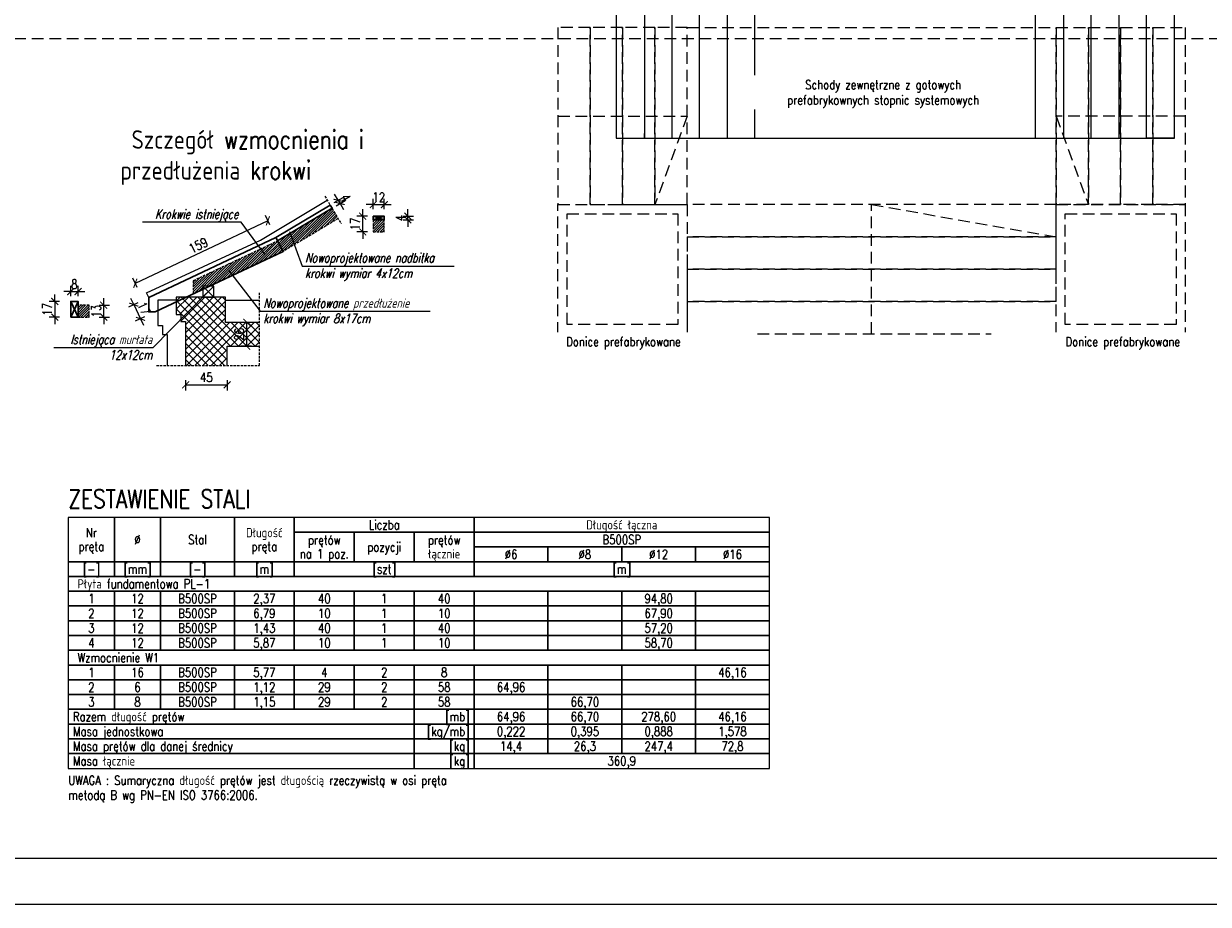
# Model space of a CAD drawing. Header units: millimetres. Extents: x 11984 to 50512, y -26688 to 13952.
# Tile 51 of 85: x 26003 to 27287, y 8761 to 9716. Entities that reach past the tile are written whole.
import ezdxf
from ezdxf.enums import TextEntityAlignment as Align

# ---------------------------------------------------------------- set-up
doc = ezdxf.new("R2010")
doc.units = ezdxf.units.MM
doc.header["$MEASUREMENT"] = 0
doc.linetypes.add('HIDDEN', pattern=[9.525, 6.35, -3.175])
for name, color, linetype in [('e-cad_cienkie', 1, 'Continuous'), ('e-cad_opisy', 7, 'Continuous'), ('e-cad_wypelnienia', 254, 'Continuous')]:
    doc.layers.add(name, color=color, linetype=linetype)
for name, color, linetype, lineweight in [('e-cad_wymiary', 5, 'Continuous', 9), ('k-kreskowanie', 252, 'Continuous', 9), ('k-opis-zbrojenia', 7, 'Continuous', 20), ('k-sciany', 4, 'Continuous', 30), ('k-widok', 1, 'Continuous', 20), ('k-wyburzenia', 215, 'PNEUMATIC2', 9), ('k-ściany istniejące', 190, 'Continuous', 18)]:
    doc.layers.add(name, color=color, linetype=linetype, lineweight=lineweight)
doc.styles.add('e-cad_1', font='simplex.shx', dxfattribs={"width": 0.8})
doc.styles.add('OPIS', font='simplex.shx', dxfattribs={"width": 0.85, "height": 15})
doc.styles.add('simplex15', font='simplex.shx', dxfattribs={"width": 0.75, "oblique": 15, "height": 10})
doc.linetypes.add('PNEUMATIC2', pattern='A,0.5,-0.25,["//",Standard,S=0.2,R=0,X=-0.1,Y=-0.1],-0.25', length=1)
doc.dimstyles.new('e-cad_1_50_[cm]', dxfattribs={"dimscale": 5, "dimtxt": 2, "dimasz": 1.5, "dimexe": 1.25, "dimexo": 0.625, "dimtad": 1, "dimdec": 0, "dimrnd": 0.1, "dimdsep": 46, "dimtxsty": 'e-cad_1', "dimblk": 'ARCHTICK', "dimcen": 1.5, "dimclrd": 256, "dimclre": 256, "dimclrt": 7, "dimadec": 0, "dimazin": 0, "dimtfac": 1, "dimtdec": 0, "dimtix": 1, "dimtmove": 0, "dimatfit": 0, "dimfxl": 0, "dimarcsym": 0})
doc.dimstyles.new('LINIA', dxfattribs={"dimscale": 0.5, "dimtxt": 2.5, "dimasz": 10, "dimexe": 2.5, "dimexo": 5, "dimgap": 5, "dimtad": 1, "dimdec": 1, "dimdsep": 46, "dimtxsty": 'OPIS', "dimcen": 10, "dimadec": 0, "dimazin": 0, "dimtfac": 1, "dimtdec": 1, "dimtmove": 2, "dimatfit": 3, "dimfxl": 0, "dimtolj": 1, "dimtzin": 0, "dimarcsym": 0})

# ---------------------------------------------------------------- blocks, each defined once
blk = doc.blocks.new('_ArchTick')
at = {"color": 0, "linetype": 'ByBlock', "const_width": 0.15}
blk.add_lwpolyline([(-0.5, -0.5), (0.5, 0.5)], dxfattribs=at)
blk = doc.blocks.new('*D596')
at = {"layer": 'Defpoints', "color": 0, "ltscale": 2}
for p in [(26178.5, 9437.5), (26185.7, 9422.1), (26129.8, 9395.7)]:
    blk.add_point(p, dxfattribs=at)
at = {"layer": 'e-cad_wymiary', "lineweight": -2, "ltscale": 2}
for p, q in [((26122.5, 9411.1), (26119.3, 9417.9)), ((26127, 9413.2), (26116.9, 9408.4)), ((26122.5, 9411.1), (26129.8, 9395.7)), ((26134.3, 9397.9), (26124.1, 9393.1)), ((26129.8, 9395.7), (26133, 9388.9))]:
    blk.add_line(p, q, dxfattribs=at)
for p, xscale, yscale, zscale, rotation in [((26122.5, 9411.1), 7.500000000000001, 7.500000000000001, 7.500000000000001, 295.256645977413), ((26129.8, 9395.7), 7.5, 7.5, 7.5, 115.256645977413)]:
    blk.add_blockref('_ArchTick', p, dxfattribs=dict(at, xscale=xscale, yscale=yscale, zscale=zscale, rotation=rotation))
at = {"layer": 'e-cad_wymiary', "color": 7, "ltscale": 2, "insert": (26133.5, 9406.9), "char_height": 10, "attachment_point": 5, "rotation": 295.2566, "style": 'e-cad_1'}
blk.add_mtext('17', dxfattribs=at)
blk = doc.blocks.new('*D597')
at = {"layer": 'Defpoints', "color": 0, "ltscale": 2}
for p in [(26276.5, 9483.7), (26124.1, 9434.2), (26132.7, 9415.9)]:
    blk.add_point(p, dxfattribs=at)
at = {"layer": 'e-cad_wymiary', "lineweight": -2, "ltscale": 2}
for p, q in [((26270, 9497.5), (26265.2, 9507.7)), ((26267.9, 9502), (26124.1, 9434.2)), ((26126.2, 9429.7), (26121.4, 9439.8))]:
    blk.add_line(p, q, dxfattribs=at)
for p, xscale, yscale, zscale, rotation in [((26267.9, 9502), 7.5, 7.5, 7.5, 25.25664597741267), ((26124.1, 9434.2), 7.500000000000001, 7.500000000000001, 7.500000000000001, 205.2566459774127)]:
    blk.add_blockref('_ArchTick', p, dxfattribs=dict(at, xscale=xscale, yscale=yscale, zscale=zscale, rotation=rotation))
at = {"layer": 'e-cad_wymiary', "color": 7, "ltscale": 2, "insert": (26192.5, 9475.4), "char_height": 10, "attachment_point": 5, "rotation": 25.2566, "style": 'e-cad_1'}
blk.add_mtext('159', dxfattribs=at)
blk = doc.blocks.new('*D598')
at = {"layer": 'Defpoints', "color": 0, "ltscale": 2}
for p in [(26335.4, 9519), (26346.1, 9520.8), (26337.4, 9515.6)]:
    blk.add_point(p, dxfattribs=at)
at = {"layer": 'e-cad_wymiary', "lineweight": -2, "ltscale": 2}
for p, q in [((26344.1, 9524.2), (26340.2, 9530.7)), ((26339.8, 9521.7), (26349.4, 9527.4)), ((26341.8, 9518.2), (26351.5, 9524)), ((26344.1, 9524.2), (26346.1, 9520.8)), ((26346.1, 9520.8), (26350, 9514.4))]:
    blk.add_line(p, q, dxfattribs=at)
at = {"layer": 'e-cad_wymiary', "lineweight": -2, "ltscale": 2, "yscale": 7.5, "zscale": 7.5}
for p, xscale, rotation in [((26344.1, 9524.2), 7.5, 300.9232055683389), ((26346.1, 9520.8), 7.499999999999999, 120.9232055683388)]:
    blk.add_blockref('_ArchTick', p, dxfattribs=dict(at, xscale=xscale, rotation=rotation))
at = {"layer": 'e-cad_wymiary', "color": 7, "ltscale": 2, "insert": (26352.1, 9526.7), "char_height": 10, "attachment_point": 5, "rotation": 300.9232, "style": 'e-cad_1'}
blk.add_mtext('4', dxfattribs=at)
blk = doc.blocks.new('*D599')
at = {"layer": 'Defpoints', "color": 0, "ltscale": 2}
for p in [(26178.7, 9345.3), (26223.7, 9345.3), (26223.7, 9324.2)]:
    blk.add_point(p, dxfattribs=at)
at = {"layer": 'e-cad_wymiary', "lineweight": -2, "ltscale": 2}
for p, q in [((26178.7, 9329.2), (26178.7, 9317.9)), ((26178.7, 9324.2), (26223.7, 9324.2)), ((26223.7, 9329.2), (26223.7, 9317.9))]:
    blk.add_line(p, q, dxfattribs=at)
at = {"layer": 'e-cad_wymiary', "lineweight": -2, "ltscale": 2, "xscale": 7.5, "yscale": 7.5, "zscale": 7.5, "rotation": 180}
blk.add_blockref('_ArchTick', (26178.7, 9324.2), dxfattribs=at)
at = {"layer": 'e-cad_wymiary', "lineweight": -2, "ltscale": 2, "xscale": 7.5, "yscale": 7.5, "zscale": 7.5}
blk.add_blockref('_ArchTick', (26223.7, 9324.2), dxfattribs=at)
at = {"layer": 'e-cad_wymiary', "color": 7, "ltscale": 2, "insert": (26201.2, 9332.3), "char_height": 10, "attachment_point": 5, "style": 'e-cad_1'}
blk.add_mtext('45', dxfattribs=at)
blk = doc.blocks.new('*D600')
at = {"layer": 'Defpoints', "color": 0, "ltscale": 2}
for p in [(26245, 9391.9), (26258.9, 9391.9), (26258.9, 9366)]:
    blk.add_point(p, dxfattribs=at)
at = {"layer": 'e-cad_wymiary', "lineweight": -2, "ltscale": 2}
for p, q in [((26250, 9391.9), (26238.7, 9391.9)), ((26245, 9366), (26245, 9391.9)), ((26250, 9366), (26238.7, 9366))]:
    blk.add_line(p, q, dxfattribs=at)
at = {"layer": 'e-cad_wymiary', "lineweight": -2, "ltscale": 2, "xscale": 7.5, "yscale": 7.5, "zscale": 7.5}
for p, rotation in [((26245, 9391.9), 90), ((26245, 9366), 270)]:
    blk.add_blockref('_ArchTick', p, dxfattribs=dict(at, rotation=rotation))
at = {"layer": 'e-cad_wymiary', "color": 7, "ltscale": 2, "insert": (26236.8, 9378.9), "char_height": 10, "attachment_point": 5, "rotation": 90, "style": 'e-cad_1'}
blk.add_mtext('26', dxfattribs=at)
blk = doc.blocks.new('*D601')
at = {"layer": 'Defpoints', "color": 0, "ltscale": 2}
for p in [(26054.1, 9414.6), (26062.1, 9425.2), (26062.1, 9414.6)]:
    blk.add_point(p, dxfattribs=at)
at = {"layer": 'e-cad_wymiary', "lineweight": -2, "ltscale": 2}
for p, q in [((26054.1, 9420.2), (26054.1, 9431.4)), ((26062.1, 9420.2), (26062.1, 9431.4)), ((26054.1, 9425.2), (26046.6, 9425.2)), ((26054.1, 9425.2), (26062.1, 9425.2)), ((26062.1, 9425.2), (26069.6, 9425.2))]:
    blk.add_line(p, q, dxfattribs=at)
at = {"layer": 'e-cad_wymiary', "lineweight": -2, "ltscale": 2, "xscale": 7.5, "yscale": 7.5, "zscale": 7.5}
blk.add_blockref('_ArchTick', (26054.1, 9425.2), dxfattribs=at)
at = {"layer": 'e-cad_wymiary', "lineweight": -2, "ltscale": 2, "xscale": 7.5, "yscale": 7.5, "zscale": 7.5, "rotation": 180}
blk.add_blockref('_ArchTick', (26062.1, 9425.2), dxfattribs=at)
at = {"layer": 'e-cad_wymiary', "color": 7, "ltscale": 2, "insert": (26058.1, 9433.3), "char_height": 10, "attachment_point": 5, "style": 'e-cad_1'}
blk.add_mtext('8', dxfattribs=at)
blk = doc.blocks.new('*D602')
at = {"layer": 'Defpoints', "color": 0, "ltscale": 2}
for p in [(26054.1, 9414.6), (26036.9, 9397.6), (26054.1, 9397.6)]:
    blk.add_point(p, dxfattribs=at)
at = {"layer": 'e-cad_wymiary', "lineweight": -2, "ltscale": 2}
for p, q in [((26041.9, 9414.6), (26030.6, 9414.6)), ((26036.9, 9414.6), (26036.9, 9422.1)), ((26036.9, 9414.6), (26036.9, 9397.6)), ((26041.9, 9397.6), (26030.6, 9397.6)), ((26036.9, 9397.6), (26036.9, 9390.1))]:
    blk.add_line(p, q, dxfattribs=at)
at = {"layer": 'e-cad_wymiary', "lineweight": -2, "ltscale": 2, "xscale": 7.5, "yscale": 7.5, "zscale": 7.5}
for p, rotation in [((26036.9, 9414.6), 270), ((26036.9, 9397.6), 90)]:
    blk.add_blockref('_ArchTick', p, dxfattribs=dict(at, rotation=rotation))
at = {"layer": 'e-cad_wymiary', "color": 7, "ltscale": 2, "insert": (26028.7, 9406.1), "char_height": 10, "attachment_point": 5, "rotation": 90, "style": 'e-cad_1'}
blk.add_mtext('17', dxfattribs=at)
blk = doc.blocks.new('*D603')
at = {"layer": 'Defpoints', "color": 0, "ltscale": 2}
for p in [(26394.1, 9507), (26419.6, 9507), (26394.1, 9503)]:
    blk.add_point(p, dxfattribs=at)
at = {"layer": 'e-cad_wymiary', "lineweight": -2, "ltscale": 2}
for p, q in [((26414.6, 9507), (26425.9, 9507)), ((26419.6, 9507), (26419.6, 9514.5)), ((26419.6, 9503), (26419.6, 9507)), ((26414.6, 9503), (26425.9, 9503)), ((26419.6, 9503), (26419.6, 9495.5))]:
    blk.add_line(p, q, dxfattribs=at)
at = {"layer": 'e-cad_wymiary', "lineweight": -2, "ltscale": 2, "xscale": 7.5, "yscale": 7.5, "zscale": 7.5}
for p, rotation in [((26419.6, 9507), 270), ((26419.6, 9503), 90)]:
    blk.add_blockref('_ArchTick', p, dxfattribs=dict(at, rotation=rotation))
at = {"layer": 'e-cad_wymiary', "color": 7, "ltscale": 2, "insert": (26411.5, 9505), "char_height": 10, "attachment_point": 5, "rotation": 90, "style": 'e-cad_1'}
blk.add_mtext('4', dxfattribs=at)
blk = doc.blocks.new('*D604')
at = {"layer": 'Defpoints', "color": 0, "ltscale": 2}
for p in [(26394.1, 9519.5), (26382.1, 9507), (26394.1, 9507)]:
    blk.add_point(p, dxfattribs=at)
at = {"layer": 'e-cad_wymiary', "lineweight": -2, "ltscale": 2}
for p, q in [((26382.1, 9519.5), (26374.6, 9519.5)), ((26382.1, 9514.5), (26382.1, 9525.7)), ((26382.1, 9519.5), (26394.1, 9519.5)), ((26394.1, 9514.5), (26394.1, 9525.7)), ((26394.1, 9519.5), (26401.6, 9519.5))]:
    blk.add_line(p, q, dxfattribs=at)
at = {"layer": 'e-cad_wymiary', "lineweight": -2, "ltscale": 2, "xscale": 7.5, "yscale": 7.5, "zscale": 7.5}
blk.add_blockref('_ArchTick', (26382.1, 9519.5), dxfattribs=at)
at = {"layer": 'e-cad_wymiary', "lineweight": -2, "ltscale": 2, "xscale": 7.5, "yscale": 7.5, "zscale": 7.5, "rotation": 180}
blk.add_blockref('_ArchTick', (26394.1, 9519.5), dxfattribs=at)
at = {"layer": 'e-cad_wymiary', "color": 7, "ltscale": 2, "insert": (26388.1, 9527.6), "char_height": 10, "attachment_point": 5, "style": 'e-cad_1'}
blk.add_mtext('12', dxfattribs=at)
blk = doc.blocks.new('*D605')
at = {"layer": 'Defpoints', "color": 0, "ltscale": 2}
for p in [(26370.7, 9507), (26382.1, 9507), (26382.1, 9490)]:
    blk.add_point(p, dxfattribs=at)
at = {"layer": 'e-cad_wymiary', "lineweight": -2, "ltscale": 2}
for p, q in [((26375.7, 9507), (26364.4, 9507)), ((26370.7, 9507), (26370.7, 9514.5)), ((26370.7, 9490), (26370.7, 9507)), ((26375.7, 9490), (26364.4, 9490)), ((26370.7, 9490), (26370.7, 9482.5))]:
    blk.add_line(p, q, dxfattribs=at)
at = {"layer": 'e-cad_wymiary', "lineweight": -2, "ltscale": 2, "xscale": 7.5, "yscale": 7.5, "zscale": 7.5}
for p, rotation in [((26370.7, 9507), 270), ((26370.7, 9490), 90)]:
    blk.add_blockref('_ArchTick', p, dxfattribs=dict(at, rotation=rotation))
at = {"layer": 'e-cad_wymiary', "color": 7, "ltscale": 2, "insert": (26362.5, 9498.5), "char_height": 10, "attachment_point": 5, "rotation": 90, "style": 'e-cad_1'}
blk.add_mtext('17', dxfattribs=at)
blk = doc.blocks.new('*D606')
at = {"layer": 'Defpoints', "color": 0, "ltscale": 2}
for p in [(26074.1, 9410.6), (26089.9, 9410.6), (26074.1, 9397.6)]:
    blk.add_point(p, dxfattribs=at)
at = {"layer": 'e-cad_wymiary', "lineweight": -2, "ltscale": 2}
for p, q in [((26089.9, 9410.6), (26089.9, 9418.1)), ((26084.9, 9410.6), (26096.2, 9410.6)), ((26089.9, 9397.6), (26089.9, 9410.6)), ((26084.9, 9397.6), (26096.2, 9397.6)), ((26089.9, 9397.6), (26089.9, 9390.1))]:
    blk.add_line(p, q, dxfattribs=at)
at = {"layer": 'e-cad_wymiary', "lineweight": -2, "ltscale": 2, "xscale": 7.5, "yscale": 7.5, "zscale": 7.5}
for p, rotation in [((26089.9, 9410.6), 270), ((26089.9, 9397.6), 90)]:
    blk.add_blockref('_ArchTick', p, dxfattribs=dict(at, rotation=rotation))
at = {"layer": 'e-cad_wymiary', "color": 7, "ltscale": 2, "insert": (26081.8, 9404.1), "char_height": 10, "attachment_point": 5, "rotation": 90, "style": 'e-cad_1'}
blk.add_mtext('13', dxfattribs=at)

msp = doc.modelspace()

# ---------------------------------------------------------------- hatches: boundary and pattern name
at = {"layer": 'k-kreskowanie'}
h = msp.add_hatch(dxfattribs=at)
h.set_pattern_fill('ANSI31', color=256, scale=15, style=0)
h.set_pattern_definition([(45, (0, 54.8241), (-1.32582521, 1.32582521), [])])
h.paths.add_polyline_path([(26187.42, 9422.92), (26187.42, 9437.3), (26278.36, 9480.2), (26284.49, 9468.72), (26205.2, 9431.31), (26197.37, 9431.31), (26197.37, 9427.62)])
h.paths.add_polyline_path([(26278.36, 9480.2), (26337.42, 9515.58), (26344.1, 9504.42), (26284.49, 9468.72)])
h = msp.add_hatch(dxfattribs=at)
h.set_pattern_fill('ANSI31', color=256, scale=15, style=0)
h.set_pattern_definition([(45, (302.5886, 148.1998), (-1.32582521, 1.32582521), [])])
h.paths.add_polyline_path([(26382.06, 9489.96), (26382.06, 9502.96), (26394.06, 9502.96), (26394.06, 9489.96)])
h = msp.add_hatch(dxfattribs=at)
h.set_pattern_fill('ANSI37', color=256, scale=2, style=0)
h.set_pattern_definition([(45, (28373.457, -11593.956), (-4.490128, 4.490128), []), (135, (28373.457, -11593.956), (-4.490128, -4.490128), [])])
h.paths.add_polyline_path([(26168.48, 9400.5), (26168.48, 9413.99), (26179.77, 9419.31), (26222.06, 9419.31), (26222.06, 9391.9), (26258.87, 9391.9), (26258.87, 9365.97), (26223.73, 9365.97), (26223.73, 9345.28), (26178.73, 9345.28), (26178.73, 9392.9), (26173.6, 9392.9), (26173.6, 9400.5)])
h.paths.add_polyline_path([(26168.48, 9413.99), (26168.48, 9419.31), (26179.77, 9419.31)])
h.paths.add_polyline_path([(26244.35, 9387.72), (26244.35, 9370.15), (26229.35, 9370.15), (26229.35, 9387.72)], flags=24)
h = msp.add_hatch(dxfattribs=at)
h.set_pattern_fill('ANSI31', color=256, scale=15, style=0)
h.set_pattern_definition([(45, (-17.4002, 54.8241), (-1.32582521, 1.32582521), [])])
h.paths.add_polyline_path([(26062.08, 9397.58), (26062.08, 9410.58), (26074.08, 9410.58), (26074.08, 9397.58)])

# ---------------------------------------------------------------- linework, layer by layer
at = {"linetype": 'Continuous', "lineweight": 15}
msp.add_lwpolyline([(26222.06, 9391.9), (26222.06, 9409.06), (26222.06, 9409.06)], dxfattribs=at)
at = {"layer": 'e-cad_cienkie', "ltscale": 2}
for points in [[(26051.54, 9132.45), (26101.54, 9132.45), (26101.54, 9180.45), (26051.54, 9180.45)], [(26101.54, 9132.45), (26151.54, 9132.45), (26151.54, 9180.45), (26101.54, 9180.45)], [(26151.54, 9132.45), (26231.54, 9132.45), (26231.54, 9180.45), (26151.54, 9180.45)], [(26231.54, 9132.45), (26296.54, 9132.45), (26296.54, 9180.45), (26231.54, 9180.45)], [(26296.54, 9164.45), (26491.54, 9164.45), (26491.54, 9180.45), (26296.54, 9180.45)], [(26491.54, 9164.45), (26811.54, 9164.45), (26811.54, 9180.45), (26491.54, 9180.45)], [(26296.54, 9132.45), (26361.54, 9132.45), (26361.54, 9164.45), (26296.54, 9164.45)], [(26361.54, 9132.45), (26426.54, 9132.45), (26426.54, 9164.45), (26361.54, 9164.45)], [(26426.54, 9132.45), (26491.54, 9132.45), (26491.54, 9164.45), (26426.54, 9164.45)], [(26491.54, 9148.45), (26811.54, 9148.45), (26811.54, 9164.45), (26491.54, 9164.45)], [(26491.54, 9132.45), (26571.54, 9132.45), (26571.54, 9148.45), (26491.54, 9148.45)], [(26571.54, 9132.45), (26651.54, 9132.45), (26651.54, 9148.45), (26571.54, 9148.45)], [(26651.54, 9132.45), (26731.54, 9132.45), (26731.54, 9148.45), (26651.54, 9148.45)], [(26731.54, 9132.45), (26811.54, 9132.45), (26811.54, 9148.45), (26731.54, 9148.45)], [(26051.54, 9116.45), (26101.54, 9116.45), (26101.54, 9132.45), (26051.54, 9132.45)], [(26101.54, 9116.45), (26151.54, 9116.45), (26151.54, 9132.45), (26101.54, 9132.45)], [(26151.54, 9116.45), (26231.54, 9116.45), (26231.54, 9132.45), (26151.54, 9132.45)], [(26231.54, 9116.45), (26296.54, 9116.45), (26296.54, 9132.45), (26231.54, 9132.45)], [(26296.54, 9116.45), (26491.54, 9116.45), (26491.54, 9132.45), (26296.54, 9132.45)], [(26491.54, 9116.45), (26811.54, 9116.45), (26811.54, 9132.45), (26491.54, 9132.45)], [(26051.54, 9100.45), (26811.54, 9100.45), (26811.54, 9116.45), (26051.54, 9116.45)], [(26051.54, 9084.45), (26101.54, 9084.45), (26101.54, 9100.45), (26051.54, 9100.45)], [(26101.54, 9084.45), (26151.54, 9084.45), (26151.54, 9100.45), (26101.54, 9100.45)], [(26151.54, 9084.45), (26231.54, 9084.45), (26231.54, 9100.45), (26151.54, 9100.45)], [(26231.54, 9084.45), (26296.54, 9084.45), (26296.54, 9100.45), (26231.54, 9100.45)], [(26296.54, 9084.45), (26361.54, 9084.45), (26361.54, 9100.45), (26296.54, 9100.45)], [(26361.54, 9084.45), (26426.54, 9084.45), (26426.54, 9100.45), (26361.54, 9100.45)], [(26426.54, 9084.45), (26491.54, 9084.45), (26491.54, 9100.45), (26426.54, 9100.45)], [(26491.54, 9084.45), (26571.54, 9084.45), (26571.54, 9100.45), (26491.54, 9100.45)], [(26571.54, 9084.45), (26651.54, 9084.45), (26651.54, 9100.45), (26571.54, 9100.45)], [(26651.54, 9084.45), (26731.54, 9084.45), (26731.54, 9100.45), (26651.54, 9100.45)], [(26731.54, 9084.45), (26811.54, 9084.45), (26811.54, 9100.45), (26731.54, 9100.45)], [(26051.54, 9068.45), (26101.54, 9068.45), (26101.54, 9084.45), (26051.54, 9084.45)], [(26101.54, 9068.45), (26151.54, 9068.45), (26151.54, 9084.45), (26101.54, 9084.45)], [(26151.54, 9068.45), (26231.54, 9068.45), (26231.54, 9084.45), (26151.54, 9084.45)], [(26231.54, 9068.45), (26296.54, 9068.45), (26296.54, 9084.45), (26231.54, 9084.45)], [(26296.54, 9068.45), (26361.54, 9068.45), (26361.54, 9084.45), (26296.54, 9084.45)], [(26361.54, 9068.45), (26426.54, 9068.45), (26426.54, 9084.45), (26361.54, 9084.45)], [(26426.54, 9068.45), (26491.54, 9068.45), (26491.54, 9084.45), (26426.54, 9084.45)], [(26491.54, 9068.45), (26571.54, 9068.45), (26571.54, 9084.45), (26491.54, 9084.45)], [(26571.54, 9068.45), (26651.54, 9068.45), (26651.54, 9084.45), (26571.54, 9084.45)], [(26651.54, 9068.45), (26731.54, 9068.45), (26731.54, 9084.45), (26651.54, 9084.45)], [(26731.54, 9068.45), (26811.54, 9068.45), (26811.54, 9084.45), (26731.54, 9084.45)], [(26051.54, 9052.45), (26101.54, 9052.45), (26101.54, 9068.45), (26051.54, 9068.45)], [(26101.54, 9052.45), (26151.54, 9052.45), (26151.54, 9068.45), (26101.54, 9068.45)], [(26151.54, 9052.45), (26231.54, 9052.45), (26231.54, 9068.45), (26151.54, 9068.45)], [(26231.54, 9052.45), (26296.54, 9052.45), (26296.54, 9068.45), (26231.54, 9068.45)], [(26296.54, 9052.45), (26361.54, 9052.45), (26361.54, 9068.45), (26296.54, 9068.45)], [(26361.54, 9052.45), (26426.54, 9052.45), (26426.54, 9068.45), (26361.54, 9068.45)], [(26426.54, 9052.45), (26491.54, 9052.45), (26491.54, 9068.45), (26426.54, 9068.45)], [(26491.54, 9052.45), (26571.54, 9052.45), (26571.54, 9068.45), (26491.54, 9068.45)], [(26571.54, 9052.45), (26651.54, 9052.45), (26651.54, 9068.45), (26571.54, 9068.45)], [(26651.54, 9052.45), (26731.54, 9052.45), (26731.54, 9068.45), (26651.54, 9068.45)], [(26731.54, 9052.45), (26811.54, 9052.45), (26811.54, 9068.45), (26731.54, 9068.45)], [(26051.54, 9036.45), (26101.54, 9036.45), (26101.54, 9052.45), (26051.54, 9052.45)], [(26101.54, 9036.45), (26151.54, 9036.45), (26151.54, 9052.45), (26101.54, 9052.45)], [(26151.54, 9036.45), (26231.54, 9036.45), (26231.54, 9052.45), (26151.54, 9052.45)], [(26231.54, 9036.45), (26296.54, 9036.45), (26296.54, 9052.45), (26231.54, 9052.45)], [(26296.54, 9036.45), (26361.54, 9036.45), (26361.54, 9052.45), (26296.54, 9052.45)], [(26361.54, 9036.45), (26426.54, 9036.45), (26426.54, 9052.45), (26361.54, 9052.45)], [(26426.54, 9036.45), (26491.54, 9036.45), (26491.54, 9052.45), (26426.54, 9052.45)], [(26491.54, 9036.45), (26571.54, 9036.45), (26571.54, 9052.45), (26491.54, 9052.45)], [(26571.54, 9036.45), (26651.54, 9036.45), (26651.54, 9052.45), (26571.54, 9052.45)], [(26651.54, 9036.45), (26731.54, 9036.45), (26731.54, 9052.45), (26651.54, 9052.45)], [(26731.54, 9036.45), (26811.54, 9036.45), (26811.54, 9052.45), (26731.54, 9052.45)], [(26051.54, 9020.45), (26811.54, 9020.45), (26811.54, 9036.45), (26051.54, 9036.45)], [(26051.54, 9004.45), (26101.54, 9004.45), (26101.54, 9020.45), (26051.54, 9020.45)], [(26101.54, 9004.45), (26151.54, 9004.45), (26151.54, 9020.45), (26101.54, 9020.45)], [(26151.54, 9004.45), (26231.54, 9004.45), (26231.54, 9020.45), (26151.54, 9020.45)], [(26231.54, 9004.45), (26296.54, 9004.45), (26296.54, 9020.45), (26231.54, 9020.45)], [(26296.54, 9004.45), (26361.54, 9004.45), (26361.54, 9020.45), (26296.54, 9020.45)], [(26361.54, 9004.45), (26426.54, 9004.45), (26426.54, 9020.45), (26361.54, 9020.45)], [(26426.54, 9004.45), (26491.54, 9004.45), (26491.54, 9020.45), (26426.54, 9020.45)], [(26491.54, 9004.45), (26571.54, 9004.45), (26571.54, 9020.45), (26491.54, 9020.45)], [(26571.54, 9004.45), (26651.54, 9004.45), (26651.54, 9020.45), (26571.54, 9020.45)], [(26651.54, 9004.45), (26731.54, 9004.45), (26731.54, 9020.45), (26651.54, 9020.45)], [(26731.54, 9004.45), (26811.54, 9004.45), (26811.54, 9020.45), (26731.54, 9020.45)], [(26051.54, 8988.45), (26101.54, 8988.45), (26101.54, 9004.45), (26051.54, 9004.45)], [(26101.54, 8988.45), (26151.54, 8988.45), (26151.54, 9004.45), (26101.54, 9004.45)], [(26151.54, 8988.45), (26231.54, 8988.45), (26231.54, 9004.45), (26151.54, 9004.45)], [(26231.54, 8988.45), (26296.54, 8988.45), (26296.54, 9004.45), (26231.54, 9004.45)], [(26296.54, 8988.45), (26361.54, 8988.45), (26361.54, 9004.45), (26296.54, 9004.45)], [(26361.54, 8988.45), (26426.54, 8988.45), (26426.54, 9004.45), (26361.54, 9004.45)], [(26426.54, 8988.45), (26491.54, 8988.45), (26491.54, 9004.45), (26426.54, 9004.45)], [(26491.54, 8988.45), (26571.54, 8988.45), (26571.54, 9004.45), (26491.54, 9004.45)], [(26571.54, 8988.45), (26651.54, 8988.45), (26651.54, 9004.45), (26571.54, 9004.45)], [(26651.54, 8988.45), (26731.54, 8988.45), (26731.54, 9004.45), (26651.54, 9004.45)], [(26731.54, 8988.45), (26811.54, 8988.45), (26811.54, 9004.45), (26731.54, 9004.45)], [(26051.54, 8972.45), (26101.54, 8972.45), (26101.54, 8988.45), (26051.54, 8988.45)], [(26101.54, 8972.45), (26151.54, 8972.45), (26151.54, 8988.45), (26101.54, 8988.45)], [(26151.54, 8972.45), (26231.54, 8972.45), (26231.54, 8988.45), (26151.54, 8988.45)], [(26231.54, 8972.45), (26296.54, 8972.45), (26296.54, 8988.45), (26231.54, 8988.45)], [(26296.54, 8972.45), (26361.54, 8972.45), (26361.54, 8988.45), (26296.54, 8988.45)], [(26361.54, 8972.45), (26426.54, 8972.45), (26426.54, 8988.45), (26361.54, 8988.45)], [(26426.54, 8972.45), (26491.54, 8972.45), (26491.54, 8988.45), (26426.54, 8988.45)], [(26491.54, 8972.45), (26571.54, 8972.45), (26571.54, 8988.45), (26491.54, 8988.45)], [(26571.54, 8972.45), (26651.54, 8972.45), (26651.54, 8988.45), (26571.54, 8988.45)], [(26651.54, 8972.45), (26731.54, 8972.45), (26731.54, 8988.45), (26651.54, 8988.45)], [(26731.54, 8972.45), (26811.54, 8972.45), (26811.54, 8988.45), (26731.54, 8988.45)], [(26051.54, 8956.45), (26426.54, 8956.45), (26426.54, 8972.45), (26051.54, 8972.45)], [(26426.54, 8956.45), (26491.54, 8956.45), (26491.54, 8972.45), (26426.54, 8972.45)], [(26491.54, 8956.45), (26571.54, 8956.45), (26571.54, 8972.45), (26491.54, 8972.45)], [(26571.54, 8956.45), (26651.54, 8956.45), (26651.54, 8972.45), (26571.54, 8972.45)], [(26651.54, 8956.45), (26731.54, 8956.45), (26731.54, 8972.45), (26651.54, 8972.45)], [(26731.54, 8956.45), (26811.54, 8956.45), (26811.54, 8972.45), (26731.54, 8972.45)], [(26051.54, 8940.45), (26426.54, 8940.45), (26426.54, 8956.45), (26051.54, 8956.45)], [(26426.54, 8940.45), (26491.54, 8940.45), (26491.54, 8956.45), (26426.54, 8956.45)], [(26491.54, 8940.45), (26571.54, 8940.45), (26571.54, 8956.45), (26491.54, 8956.45)], [(26571.54, 8940.45), (26651.54, 8940.45), (26651.54, 8956.45), (26571.54, 8956.45)], [(26651.54, 8940.45), (26731.54, 8940.45), (26731.54, 8956.45), (26651.54, 8956.45)], [(26731.54, 8940.45), (26811.54, 8940.45), (26811.54, 8956.45), (26731.54, 8956.45)], [(26051.54, 8924.45), (26426.54, 8924.45), (26426.54, 8940.45), (26051.54, 8940.45)], [(26426.54, 8924.45), (26491.54, 8924.45), (26491.54, 8940.45), (26426.54, 8940.45)], [(26491.54, 8924.45), (26571.54, 8924.45), (26571.54, 8940.45), (26491.54, 8940.45)], [(26571.54, 8924.45), (26651.54, 8924.45), (26651.54, 8940.45), (26571.54, 8940.45)], [(26651.54, 8924.45), (26731.54, 8924.45), (26731.54, 8940.45), (26651.54, 8940.45)], [(26731.54, 8924.45), (26811.54, 8924.45), (26811.54, 8940.45), (26731.54, 8940.45)], [(26051.54, 8908.45), (26426.54, 8908.45), (26426.54, 8924.45), (26051.54, 8924.45)], [(26426.54, 8908.45), (26491.54, 8908.45), (26491.54, 8924.45), (26426.54, 8924.45)], [(26491.54, 8908.45), (26811.54, 8908.45), (26811.54, 8924.45), (26491.54, 8924.45)]]:
    msp.add_lwpolyline(points, close=True, dxfattribs=at)
at = {"layer": 'k-sciany'}
for p, q in [((26382.06, 9502.96), (26394.06, 9506.96)), ((26394.06, 9502.96), (26382.06, 9506.96)), ((26054.08, 9414.58), (26062.08, 9397.58)), ((26054.08, 9397.58), (26062.08, 9414.58))]:
    msp.add_line(p, q, dxfattribs=at)
for points in [[(26276.47, 9483.73), (26335.36, 9519.01), (26337.42, 9515.58), (26278.36, 9480.2), (26276.47, 9483.73)], [(26138.73, 9418.75), (26138.73, 9403.16), (26145.54, 9403.16), (26284.49, 9468.72), (26276.47, 9483.73), (26138.73, 9418.75)]]:
    msp.add_lwpolyline(points, dxfattribs=at)
for points in [[(26382.06, 9502.96), (26394.06, 9502.96), (26394.06, 9506.96), (26382.06, 9506.96)], [(26054.08, 9397.58), (26062.08, 9397.58), (26062.08, 9414.58), (26054.08, 9414.58)]]:
    msp.add_lwpolyline(points, close=True, dxfattribs=at)
at = {"layer": 'k-widok', "linetype": 'HIDDEN', "ltscale": 2}
for p, q in [((26582.38, 9615.58), (26722.38, 9615.58)), ((26722.38, 9615.58), (26687.38, 9519.58)), ((27262.38, 9615.58), (27122.38, 9615.58)), ((27122.38, 9615.58), (27157.38, 9519.58)), ((26922.38, 9379.58), (26922.38, 9519.58)), ((26922.38, 9519.58), (27122.38, 9484.58))]:
    msp.add_line(p, q, dxfattribs=at)
at = {"layer": 'k-widok', "linetype": 'HIDDEN', "ltscale": 0.4}
msp.add_line((26329.61, 9528.61), (26347.42, 9498.87), dxfattribs=at)
at = {"layer": 'k-widok', "ltscale": 2}
for p, q in [((26197.37, 9431.31), (26209.37, 9419.31)), ((26197.37, 9419.31), (26209.37, 9431.31)), ((26138.73, 9418.75), (26136.38, 9423.84))]:
    msp.add_line(p, q, dxfattribs=at)
at = {"layer": 'k-widok'}
msp.add_line((26222.06, 9416.1), (26258.87, 9416.1), dxfattribs=at)
at = {"layer": 'k-widok', "color": 4, "linetype": 'HIDDEN', "ltscale": 2}
msp.add_lwpolyline([(25383.3, 11408.7), (25383.3, 9699.58), (28458.44, 9699.58), (28458.44, 11414.5), (27622.37, 11414.5), (27622.37, 10874.32), (26219.37, 10874.32), (26219.37, 11408.7), (25383.3, 11408.7)], dxfattribs=at)
at = {"layer": 'k-widok', "linetype": 'HIDDEN', "ltscale": 2}
for points in [[(26582.38, 9519.58), (26617.38, 9519.58), (26617.38, 9711.58), (26582.38, 9711.58)], [(26617.38, 9519.58), (26652.38, 9519.58), (26652.38, 9711.58), (26617.38, 9711.58)], [(26652.38, 9519.58), (26687.38, 9519.58), (26687.38, 9711.58), (26652.38, 9711.58)], [(26687.38, 9519.58), (26722.38, 9519.58), (26722.38, 9711.58), (26687.38, 9711.58)], [(26722.38, 9711.58), (27122.38, 9711.58), (27122.38, 9519.58), (26722.38, 9519.58)], [(27157.38, 9519.58), (27122.38, 9519.58), (27122.38, 9711.58), (27157.38, 9711.58)], [(27192.38, 9519.58), (27157.38, 9519.58), (27157.38, 9711.58), (27192.38, 9711.58)], [(27227.38, 9519.58), (27192.38, 9519.58), (27192.38, 9711.58), (27227.38, 9711.58)], [(27262.38, 9519.58), (27227.38, 9519.58), (27227.38, 9711.58), (27262.38, 9711.58)], [(26582.38, 9519.58), (26722.38, 9519.58), (26722.38, 9379.58), (26582.38, 9379.58)], [(26722.38, 9484.58), (27122.38, 9484.58), (27122.38, 9519.58), (26722.38, 9519.58)], [(27122.38, 9519.58), (27262.38, 9519.58), (27262.38, 9379.58), (27122.38, 9379.58)], [(26592.38, 9509.58), (26712.38, 9509.58), (26712.38, 9389.58), (26592.38, 9389.58)], [(27132.38, 9509.58), (27252.38, 9509.58), (27252.38, 9389.58), (27132.38, 9389.58)], [(26722.38, 9449.58), (27122.38, 9449.58), (27122.38, 9484.58), (26722.38, 9484.58)], [(26722.38, 9414.58), (27122.38, 9414.58), (27122.38, 9449.58), (26722.38, 9449.58)], [(26722.38, 9379.58), (27122.38, 9379.58), (27122.38, 9414.58), (26722.38, 9414.58)]]:
    msp.add_lwpolyline(points, close=True, dxfattribs=at)
at = {"layer": 'k-widok'}
for points in [[(26136.38, 9423.84), (26259.9, 9480.88), (26332.26, 9524.19)], [(26168.48, 9415.84), (26148.73, 9415.84), (26148.73, 9388.66), (26153.73, 9388.66), (26153.73, 9378.66), (26158.73, 9378.66), (26158.73, 9345.28)]]:
    msp.add_lwpolyline(points, dxfattribs=at)
at = {"layer": 'k-widok', "linetype": 'HIDDEN', "ltscale": 0.4}
for points in [[(26337.42, 9515.58), (26278.36, 9480.2)], [(26344.1, 9504.42), (26284.49, 9468.72)], [(26187.42, 9422.92), (26187.42, 9437.3), (26278.36, 9480.2)], [(26146.96, 9345.28), (26258.87, 9345.28), (26258.87, 9424.05)]]:
    msp.add_lwpolyline(points, dxfattribs=at)
for points in [[(26382.06, 9489.96), (26394.06, 9489.96), (26394.06, 9502.96), (26382.06, 9502.96)], [(26062.08, 9397.58), (26074.08, 9397.58), (26074.08, 9410.58), (26062.08, 9410.58)]]:
    msp.add_lwpolyline(points, close=True, dxfattribs=at)
at = {"layer": 'k-widok', "ltscale": 2}
msp.add_lwpolyline([(26197.37, 9419.31), (26209.37, 9419.31), (26209.37, 9431.31), (26197.37, 9431.31)], close=True, dxfattribs=at)
at = {"layer": 'k-wyburzenia', "ltscale": 25}
for points in [[(26645.52, 9739.58), (26645.52, 9591.42)], [(26676, 9739.58), (26676, 9591.42)], [(26705.63, 9739.58), (26705.63, 9591.42)], [(26735.27, 9739.58), (26735.27, 9591.42)], [(26765.75, 9739.58), (26765.75, 9591.42)], [(26795.38, 9739.58), (26795.38, 9591.42)], [(27100.18, 9591.42), (27100.18, 9739.58)], [(27130.66, 9591.42), (27130.66, 9739.58)], [(27160.29, 9591.42), (27160.29, 9739.58)], [(27190.77, 9591.42), (27190.77, 9739.58)], [(27220.41, 9591.42), (27220.41, 9739.58)], [(27250.89, 9591.42), (27250.89, 9739.58)], [(26705.63, 9620.2), (26705.63, 9596.5)], [(27160.29, 9596.5), (27160.29, 9620.2)], [(27190.77, 9596.5), (27190.77, 9620.2)], [(26645.52, 9617.66), (26645.52, 9591.42)], [(26676, 9617.66), (26676, 9591.42)], [(27220.41, 9591.42), (27220.41, 9617.66)], [(27250.89, 9591.42), (27250.89, 9617.66)], [(26676, 9592.26), (26676, 9596.5)], [(26676, 9592.26), (26676, 9595.65)], [(26676, 9592.26), (26676, 9595.65)], [(26676, 9592.26), (26676, 9595.65)], [(26676, 9592.26), (26676, 9595.65)], [(26645.52, 9591.42), (27250.89, 9591.42)], [(27250.89, 9591.42), (27220.41, 9591.42)]]:
    msp.add_lwpolyline(points, dxfattribs=at)
at = {"layer": 'k-ściany istniejące'}
for points in [[(26222.06, 9419.31), (26168.48, 9419.31), (26168.48, 9400.5), (26173.6, 9400.5), (26173.6, 9392.9), (26178.73, 9392.9), (26178.73, 9345.28)], [(26258.87, 9391.9), (26222.06, 9391.9), (26222.06, 9419.31)], [(26223.73, 9345.28), (26223.73, 9365.97), (26258.87, 9365.97)]]:
    msp.add_lwpolyline(points, dxfattribs=at)

# ---------------------------------------------------------------- texts
at = {"layer": 'e-cad_opisy', "ltscale": 2, "style": 'e-cad_1', "width": 0.8}
for s, height, p in [('ZESTAWIENIE STALI', 20, (26051.54, 9190.45)), ('Płyta fundamentowa PL-1', 10, (26061.54, 9103.45)), ('Wzmocnienie W1', 10, (26061.54, 9023.45)), ('Razem długość prętów', 10, (26056.54, 8959.45)), ('Masa jednostkowa', 10, (26056.54, 8943.45)), ('Masa prętów dla danej średnicy', 10, (26056.54, 8927.45)), ('Masa łącznie', 10, (26056.54, 8911.45)), ('UWAGA : Sumaryczna długość prętów jest długością rzeczywistą w osi pręta', 10, (26051.54, 8890.45)), ('metodą B wg PN-EN ISO 3766:2006.', 10, (26051.54, 8874.45))]:
    msp.add_text(s, height=height, dxfattribs=at).set_placement(p)
for s, p in [('Długość', (26264.04, 9158.95)), ('Liczba', (26394.04, 9167.45)), ('Długość łączna', (26651.54, 9167.45)), ('Nr', (26076.54, 9158.95)), ('%%c', (26126.54, 9151.45)), ('Stal', (26191.54, 9151.45)), ('prętów', (26329.04, 9150.95)), ('prętów', (26459.04, 9150.95)), ('B500SP', (26651.54, 9151.45)), ('pręta', (26076.54, 9143.95)), ('pręta', (26264.04, 9143.95)), ('na 1 poz.', (26329.04, 9135.95)), ('pozycji', (26394.04, 9143.45)), ('łącznie', (26459.04, 9135.95)), ('%%c6', (26531.54, 9135.45)), ('%%c8', (26611.54, 9135.45)), ('%%c12', (26691.54, 9135.45)), ('%%c16', (26771.54, 9135.45)), ('[-]', (26076.54, 9119.45)), ('[mm]', (26126.54, 9119.45)), ('[-]', (26191.54, 9119.45)), ('[m]', (26264.04, 9119.45)), ('[szt]', (26394.04, 9119.45)), ('[m]', (26651.54, 9119.45)), ('1', (26076.54, 9087.45)), ('12', (26126.54, 9087.45)), ('B500SP', (26191.54, 9087.45)), ('2,37', (26264.04, 9087.45)), ('40', (26329.04, 9087.45)), ('1', (26394.04, 9087.45)), ('40', (26459.04, 9087.45)), ('94,80', (26691.54, 9087.45)), ('2', (26076.54, 9071.45)), ('12', (26126.54, 9071.45)), ('B500SP', (26191.54, 9071.45)), ('6,79', (26264.04, 9071.45)), ('10', (26329.04, 9071.45)), ('1', (26394.04, 9071.45)), ('10', (26459.04, 9071.45)), ('67,90', (26691.54, 9071.45)), ('3', (26076.54, 9055.45)), ('12', (26126.54, 9055.45)), ('B500SP', (26191.54, 9055.45)), ('1,43', (26264.04, 9055.45)), ('40', (26329.04, 9055.45)), ('1', (26394.04, 9055.45)), ('40', (26459.04, 9055.45)), ('57,20', (26691.54, 9055.45)), ('4', (26076.54, 9039.45)), ('12', (26126.54, 9039.45)), ('B500SP', (26191.54, 9039.45)), ('5,87', (26264.04, 9039.45)), ('10', (26329.04, 9039.45)), ('1', (26394.04, 9039.45)), ('10', (26459.04, 9039.45)), ('58,70', (26691.54, 9039.45)), ('1', (26076.54, 9007.45)), ('16', (26126.54, 9007.45)), ('B500SP', (26191.54, 9007.45)), ('5,77', (26264.04, 9007.45)), ('4', (26329.04, 9007.45)), ('2', (26394.04, 9007.45)), ('8', (26459.04, 9007.45)), ('46,16', (26771.54, 9007.45)), ('2', (26076.54, 8991.45)), ('6', (26126.54, 8991.45)), ('B500SP', (26191.54, 8991.45)), ('1,12', (26264.04, 8991.45)), ('29', (26329.04, 8991.45)), ('2', (26394.04, 8991.45)), ('58', (26459.04, 8991.45)), ('64,96', (26531.54, 8991.45)), ('3', (26076.54, 8975.45)), ('8', (26126.54, 8975.45)), ('B500SP', (26191.54, 8975.45)), ('1,15', (26264.04, 8975.45)), ('29', (26329.04, 8975.45)), ('2', (26394.04, 8975.45)), ('58', (26459.04, 8975.45)), ('66,70', (26611.54, 8975.45)), ('64,96', (26531.54, 8959.45)), ('66,70', (26611.54, 8959.45)), ('278,60', (26691.54, 8959.45)), ('46,16', (26771.54, 8959.45)), ('0,222', (26531.54, 8943.45)), ('0,395', (26611.54, 8943.45)), ('0,888', (26691.54, 8943.45)), ('1,578', (26771.54, 8943.45)), ('14,4', (26531.54, 8927.45)), ('26,3', (26611.54, 8927.45)), ('247,4', (26691.54, 8927.45)), ('72,8', (26771.54, 8927.45)), ('360,9', (26651.54, 8911.45))]:
    msp.add_text(s, height=10, dxfattribs=at).set_placement(p, align=Align.CENTER)
for s, p in [('[mb]', (26486.54, 8959.45)), ('[kg/mb]', (26486.54, 8943.45)), ('[kg]', (26486.54, 8927.45)), ('[kg]', (26486.54, 8911.45))]:
    msp.add_text(s, height=10, dxfattribs=at).set_placement(p, align=Align.RIGHT)
at = {"layer": 'e-cad_opisy'}
for s, insert, char_height, width, attachment_point, style in [('\\pi12.04422;Szczegół wzmocnienia i \\pi12.04422;przedłużenia krokwi', (26108.11, 9540.72), 20, 311.3265, 7, 'e-cad_1'), ('Krokwie istniejące', (26235.95, 9500.87), 10, 180.6325, 9, 'simplex15'), ('Nowoprojektowane nadbitka krokwi wymiar 4x12cm', (26308.24, 9436.85), 10, 180.6325, 7, 'simplex15'), ('Nowoprojektowane przedłużenie krokwi wymiar 8x17cm', (26262.86, 9387.78), 10, 180.6325, 7, 'simplex15'), ('Istniejąca murłata \\P12x12cm', (26142.47, 9351.68), 10, 180.6325, 9, 'simplex15'), ('\\pi-30,l40,t4;1.^IPłyta fundamentowa gr. 30cm\\P\\pi-30,l40,t4;2.^IIzolacja przeciwilgociowa z folii PE\\P\\pi-30,l40,t4;3.^IIzolacja termiczna styrodur 10cm\\P\\pi-30,l40,t4;4.^IIzolacja przeciwilgociowa z folii PE\\P\\pi-30,l40,t4;5.^IPodsypka piaskowa gr. 70cm', (25645.84, 8955.43), 10, 259.3858, 7, 'simplex15')]:
    msp.add_mtext(s, dxfattribs=dict(at, insert=insert, char_height=char_height, width=width, attachment_point=attachment_point, style=style))

# ---------------------------------------------------------------- dimensions: what is measured, and where the dimension line sits
at = {"layer": 'e-cad_wymiary', "ltscale": 2}
for p1, p2, distance, picture, middle in [((26335.36, 9519.01), (26337.42, 9515.58), 10.16, '*D598', (26352.07, 9526.69)), ((26276.47, 9483.73), (26132.72, 9415.91), -20.2, '*D597', (26192.51, 9475.44)), ((26178.48, 9437.5), (26185.73, 9422.13), -61.88, '*D596', (26133.49, 9406.88))]:
    dim = msp.add_aligned_dim(p1=p1, p2=p2, distance=distance, dimstyle='e-cad_1_50_[cm]', dxfattribs=at)
    dim.commit()
    dim.dimension.update_dxf_attribs({"geometry": picture, "text_midpoint": middle})
for base, p1, p2, picture, middle in [((26394.06, 9519.49), (26382.06, 9506.96), (26394.06, 9506.96), '*D604', (26388.06, 9527.62)), ((26062.08, 9425.18), (26054.08, 9414.58), (26062.08, 9414.58), '*D601', (26058.08, 9433.3)), ((26223.73, 9324.17), (26178.73, 9345.28), (26223.73, 9345.28), '*D599', (26201.23, 9332.3))]:
    dim = msp.add_linear_dim(base=base, p1=p1, p2=p2, dimstyle='e-cad_1_50_[cm]', dxfattribs=at)
    dim.commit()
    dim.dimension.update_dxf_attribs({"geometry": picture, "text_midpoint": middle})
for base, p1, p2, picture, middle in [((26370.66, 9506.96), (26382.06, 9489.96), (26382.06, 9506.96), '*D605', (26362.54, 9498.46)), ((26419.64, 9506.96), (26394.06, 9502.96), (26394.06, 9506.96), '*D603', (26411.51, 9504.96)), ((26036.87, 9397.58), (26054.08, 9414.58), (26054.08, 9397.58), '*D602', (26028.74, 9406.08)), ((26089.91, 9410.58), (26074.08, 9397.58), (26074.08, 9410.58), '*D606', (26081.79, 9404.08)), ((26244.97, 9391.9), (26258.87, 9365.97), (26258.87, 9391.9), '*D600', (26236.85, 9378.93))]:
    dim = msp.add_linear_dim(base=base, p1=p1, p2=p2, angle=90, dimstyle='e-cad_1_50_[cm]', dxfattribs=at)
    dim.commit()
    dim.dimension.update_dxf_attribs({"geometry": picture, "text_midpoint": middle})

# ---------------------------------------------------------------- leaders
at = {"layer": 'k-opis-zbrojenia'}
for points in [[(26264.92, 9465.2), (26239.08, 9500.65), (26131.79, 9500.65)], [(26291.36, 9490.41), (26304.96, 9452.98), (26469.72, 9452.98)], [(26225.32, 9448.43), (26259.57, 9403.9), (26443.76, 9403.9)], [(26201.5, 9423.44), (26143.22, 9364.22), (26035.94, 9364.22)]]:
    msp.add_leader(points, dimstyle='LINIA', dxfattribs=at)

# ---------------------------------------------------------------- next in the draw order: texts
at = {"layer": 'e-cad_opisy', "linetype": 'Continuous', "char_height": 10, "width": 275.1474, "attachment_point": 2, "style": 'e-cad_1', "bg_fill": 2}
for s, insert in [('Schody zewnętrzne z gotowych prefabrykownych stopnic systemowych', (26934.89, 9654.56)), ('Donice prefabrykowane', (26653.39, 9375.98)), ('Donice prefabrykowane', (27194.62, 9375.98))]:
    msp.add_mtext(s, dxfattribs=dict(at, insert=insert))

# ---------------------------------------------------------------- next in the draw order: linework, layer by layer
at = {"layer": 'e-cad_wypelnienia'}
for points in [[(25109.96, 8761.05), (29314.96, 8761.05), (29314.96, 11731.05), (25109.96, 11731.05)], [(25209.96, 8811.05), (29264.96, 8811.05), (29264.96, 11681.05), (25209.96, 11681.05)]]:
    msp.add_lwpolyline(points, close=True, dxfattribs=at)

doc.saveas('drawing.dxf')
